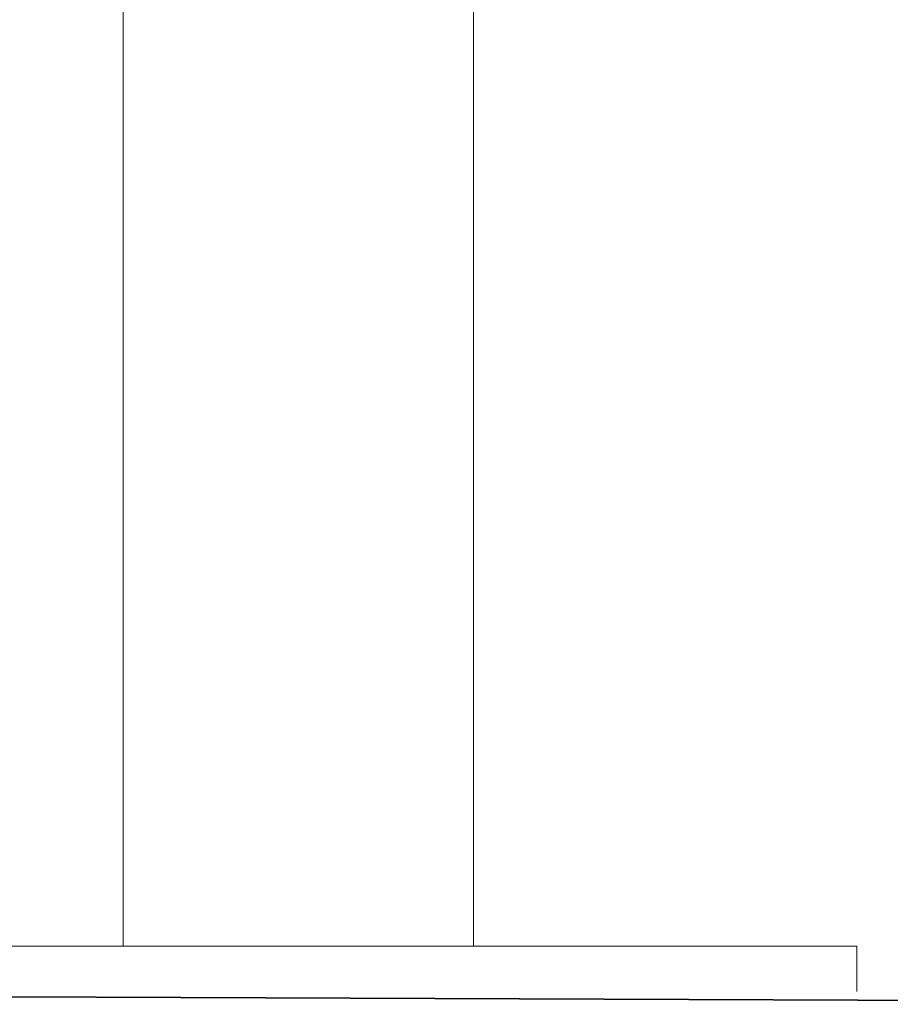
# Model space of a CAD drawing. Extents: x 64716 to 7565828, y -87108 to 5881792.
# Tile 127 of 160: x 289166 to 291650, y -61687 to -58879. Entities that reach past the tile are written whole.
import ezdxf

# ---------------------------------------------------------------- set-up
doc = ezdxf.new("R2010")
doc.units = 0
doc.header["$MEASUREMENT"] = 0
doc.layers.add('gruby', color=7, linetype='Continuous', lineweight=35)
doc.layers.add('linii', color=7, linetype='Continuous', lineweight=15)

msp = doc.modelspace()

# ---------------------------------------------------------------- linework, layer by layer
at = {"layer": 'gruby', "color": 6}
msp.add_lwpolyline([(277455.2, -61686.6), (281899.3, -61636.6), (294455.2, -61686.6)], dxfattribs=at)
at = {"layer": 'linii'}
for p, q in [((289461.4, -56778.4), (289461.4, -61521.2)), ((290461.4, -56778.4), (290461.4, -61521.2, 0)), ((286455.2, -61521.2), (291555.2, -61521.2)), ((291555.2, -61521.2), (291555.2, -61650.4))]:
    msp.add_line(p, q, dxfattribs=at)

doc.saveas('drawing.dxf')
